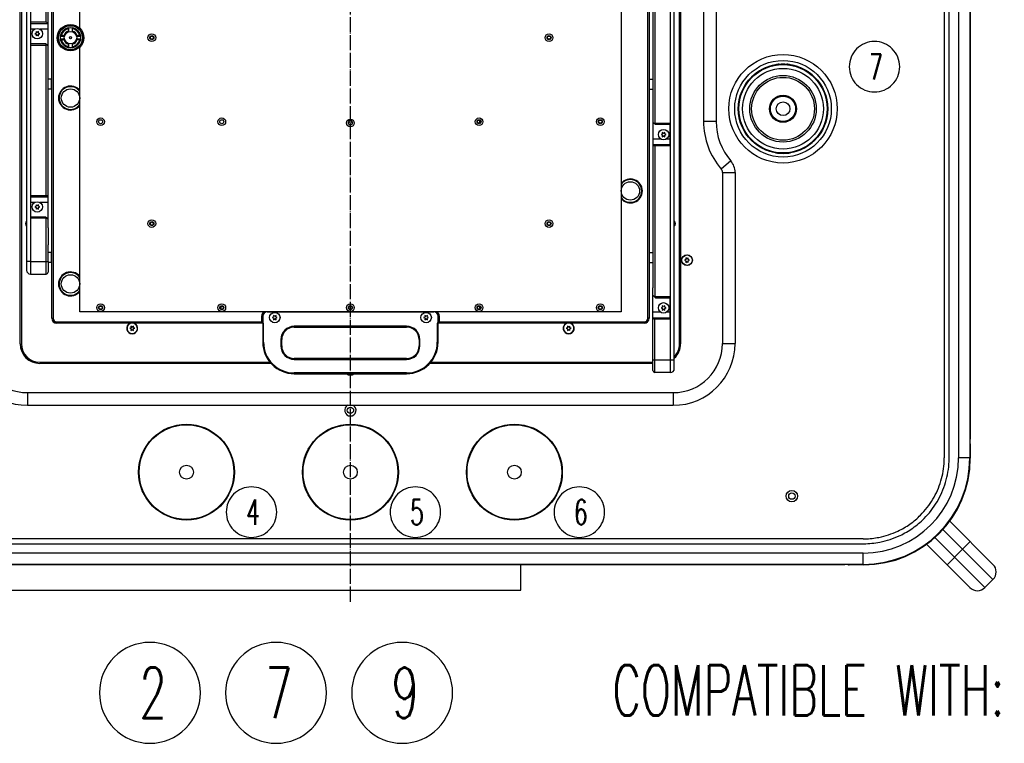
# Model space of a CAD drawing. Extents: x -1809 to 6113, y -4129 to 1471.
# Tile 53 of 197: x -262 to 518, y -733 to -159. Entities that reach past the tile are written whole.
import ezdxf

# ---------------------------------------------------------------- set-up
doc = ezdxf.new("R2010")
doc.units = 0
doc.linetypes.add('DOT_CENTER', pattern=[14, 12, -1, 0, -1])
doc.layers.get('0').update_dxf_attribs({"linetype": 'CONTINUOUS'})
doc.layers.add('1', color=7, linetype='CONTINUOUS')
doc.layers.add('VOLL3', color=7, linetype='CONTINUOUS')
doc.styles.add('CONVERTER_1', font='txt.shx', dxfattribs={"width": 0.63})

# ---------------------------------------------------------------- blocks, each defined once
blk = doc.blocks.new('TEXT__620', base_point=(-420, -567.68))
at = {"layer": '1', "color": 1}
for points in [[(415.52, -216.68), (415.52, -216.68, 0.414214), (435.52, -196.68), (435.52, -196.68, 0.414214), (415.52, -176.68), (415.52, -176.68, 0.414214), (395.52, -196.68), (395.52, -196.68, 0.414214)], [(-78.48, -569.68), (-78.48, -569.68, 0.414214), (-58.48, -549.68), (-58.48, -549.68, 0.414214), (-78.48, -529.68), (-78.48, -529.68, 0.414214), (-98.48, -549.68), (-98.48, -549.68, 0.414214)], [(51.52, -569.68), (51.52, -569.68, 0.414214), (71.52, -549.68), (71.52, -549.68, 0.414214), (51.52, -529.68), (51.52, -529.68, 0.414214), (31.52, -549.68), (31.52, -549.68, 0.414214)], [(181.52, -569.68), (181.52, -569.68, 0.414214), (201.52, -549.68), (201.52, -549.68, 0.414214), (181.52, -529.68), (181.52, -529.68, 0.414214), (161.52, -549.68), (161.52, -549.68, 0.414214)]]:
    blk.add_lwpolyline(points, format="xyb", close=True, dxfattribs=at)
at = {"layer": '1', "color": 1, "style": 'CONVERTER_1', "width": 0.63}
for s, p in [('7', (411.32, -206.68)), ('4', (-82.68, -559.68)), ('5', (47.32, -559.68)), ('6', (177.32, -559.68))]:
    blk.add_text(s, height=20, dxfattribs=at).set_placement(p)
blk = doc.blocks.new('TH_B__621', base_point=(-1892.2, 283.11))
at = {"color": 7, "linetype": 'CONTINUOUS'}
for p, q in [((470.88, 306.61), (470.88, -506.61)), ((474.74, -506.66), (474.74, 306.66)), ((482.15, 306.65), (482.15, -506.65)), ((491.15, 306.65), (491.15, -506.65)), ((491.45, 291.95), (491.45, -491.95)), ((-256.8, 236), (-256.8, -358)), ((-253.8, 239), (-253.8, -361)), ((-261.8, -416.4), (-261.8, 216.4)), ((-260.9, 216.4), (-260.9, -416.4)), ((260.9, -416.4), (260.9, 216.4)), ((261.8, 216.4), (261.8, -416.4)), ((-236.8, -396), (-236.8, 196)), ((-235.8, 196), (-235.8, -396)), ((235.8, -396), (235.8, 196)), ((236.8, 196), (236.8, -396)), ((253.8, -439), (253.8, 161)), ((256.8, -436), (256.8, 158)), ((-241.3, -161.49), (-241.3, 41.49)), ((280, 40), (280, -240)), ((290, 40), (290, -240)), ((-214.63, -166.58), (-214.63, -33.42)), ((241.3, -38.51), (241.3, -241.49)), ((-239.8, -162.49), (-239.8, -103)), ((214.63, -107.08), (214.63, -390.83)), ((239.8, -143), (239.8, -226.49)), ((-241.3, -161.49), (-253.3, -161.49)), ((-253.3, -179.49), (-253.3, -161.49)), ((-253.3, -162.49), (-239.8, -162.49)), ((-239.8, -194.49), (-239.8, -162.49)), ((-250.53, -166.99), (-253.3, -166.99)), ((-249.17, -169.99), (-250.3, -170.49)), ((-250.3, -170.49), (-249.17, -170.99)), ((-249.3, -168.76), (-249.17, -169.99)), ((-248.3, -169.49), (-249.3, -168.76)), ((-249.17, -170.99), (-249.3, -172.22)), ((-249.3, -172.22), (-248.3, -171.49)), ((-247.3, -168.76), (-248.3, -169.49)), ((-248.3, -171.49), (-247.3, -172.22)), ((-247.43, -169.99), (-247.3, -168.76)), ((-246.3, -170.49), (-247.43, -169.99)), ((-247.43, -170.99), (-246.3, -170.49)), ((-247.3, -172.22), (-247.43, -170.99)), ((-239.8, -166.99), (-246.07, -166.99)), ((-223.47, -168.89), (-223.47, -165.78)), ((-223.17, -168.41), (-223.17, -165.73)), ((-220.77, -165.73), (-220.77, -168.41)), ((-220.47, -168.89), (-220.47, -165.78)), ((-241.8, -178.49), (-253.3, -178.49)), ((-253.3, -179.49), (-241.3, -179.49)), ((-240.86, -179.43), (-241.8, -178.49)), ((-241.3, -298.81), (-241.3, -179.49)), ((-239.8, -180.49), (-240.86, -179.43)), ((-229.91, -172.46), (-227.22, -172.46)), ((-227.22, -174.86), (-229.91, -174.86)), ((-226.74, -172.16), (-229.85, -172.16)), ((-229.85, -175.16), (-226.74, -175.16)), ((-223.47, -181.54), (-223.47, -178.43)), ((-223.17, -181.59), (-223.17, -178.91)), ((-220.77, -178.91), (-220.77, -181.59)), ((-220.47, -181.54), (-220.47, -178.43)), ((-214.09, -172.16), (-217.2, -172.16)), ((-214.09, -175.16), (-217.2, -175.16)), ((-216.73, -172.46), (-214.04, -172.46)), ((-214.04, -174.86), (-216.73, -174.86)), ((-214.63, -390.83), (-214.63, -180.74)), ((-239.8, -277.98), (-239.8, -194.49)), ((337, -195.08), (337, -195.21)), ((340, -195.13), (340, -194.69)), ((346, -194.69), (346, -195.13)), ((349, -195.21), (349, -195.08)), ((337, -195.21), (337, -195.21)), ((-237.2, -206.49), (-239.8, -206.49)), ((-237, -206.69), (-237.2, -206.49)), ((-237.2, -206.49), (-237.2, -214.49)), ((-237, -206.69), (-237, -214.29)), ((-236.8, -207.99), (-237, -207.99)), ((236.8, -207.99), (237, -207.99)), ((237, -206.69), (237.2, -206.49)), ((237, -214.29), (237, -206.69)), ((237.2, -206.49), (239.8, -206.49)), ((237.2, -214.49), (237.2, -206.49)), ((-237.2, -214.49), (-239.8, -214.49)), ((-237, -214.29), (-237.2, -214.49)), ((-236.8, -212.99), (-237, -212.99)), ((236.8, -212.99), (237, -212.99)), ((237, -214.29), (237.2, -214.49)), ((237.2, -214.49), (239.8, -214.49)), ((308.21, -224), (308.08, -224)), ((377.92, -224), (377.79, -224)), ((239.8, -226.49), (239.8, -258.49)), ((307.69, -227), (307.79, -227)), ((308.13, -233), (307.69, -233)), ((307.79, -227), (308.13, -227)), ((377.87, -227), (378.31, -227)), ((378.31, -233), (377.87, -233)), ((102.28, -239.19), (102.28, -239.07)), ((102.48, -239.19), (102.48, -239.14)), ((240.86, -241.55), (239.8, -240.49)), ((241.8, -242.49), (240.86, -241.55)), ((241.3, -241.49), (253.3, -241.49)), ((253.3, -241.49), (253.3, -259.49)), ((290, -240), (280, -240)), ((308.08, -236), (308.21, -236)), ((308.21, -236), (308.21, -236)), ((377.79, -236), (377.92, -236)), ((253.3, -242.49), (241.8, -242.49)), ((247.3, -248.76), (247.43, -249.99)), ((248.3, -249.49), (247.3, -248.76)), ((249.3, -248.76), (248.3, -249.49)), ((249.17, -249.99), (249.3, -248.76)), ((246.07, -253.99), (239.8, -253.99)), ((247.43, -249.99), (246.3, -250.49)), ((246.3, -250.49), (247.43, -250.99)), ((247.43, -250.99), (247.3, -252.22)), ((247.3, -252.22), (248.3, -251.49)), ((248.3, -251.49), (249.3, -252.22)), ((250.3, -250.49), (249.17, -249.99)), ((249.17, -250.99), (250.3, -250.49)), ((249.3, -252.22), (249.17, -250.99)), ((253.3, -253.99), (250.53, -253.99)), ((239.8, -258.49), (239.8, -317.98)), ((253.3, -258.49), (239.8, -258.49)), ((241.3, -259.49), (241.3, -378.81)), ((253.3, -259.49), (241.3, -259.49)), ((337, -264.79), (337, -264.92)), ((337, -264.79), (337, -264.79)), ((340, -265.31), (340, -264.87)), ((346, -264.87), (346, -265.31)), ((349, -264.92), (349, -264.79)), ((301.61, -271.3), (294.03, -277.83)), ((-239.8, -299.81), (-239.8, -277.98)), ((295, -280.44), (305, -280.44)), ((295, -280.44), (295, -416)), ((305, -280.44), (305, -416)), ((-253.3, -300.85), (-253.3, -298.81)), ((-253.3, -298.81), (-241.3, -298.81)), ((-253.3, -299.81), (-239.8, -299.81)), ((-253.3, -300.98), (-253.3, -300.85)), ((-253.3, -304.31), (-253.3, -300.98)), ((-250.53, -304.31), (-253.3, -304.31)), ((-253.3, -305.98), (-253.3, -304.31)), ((-239.8, -304.31), (-246.07, -304.31)), ((-239.8, -299.81), (-239.8, -297.98)), ((-239.8, -317.81), (-239.8, -299.81)), ((239.8, -297.98), (239.8, -322.71)), ((-253.3, -315.81), (-253.3, -305.98)), ((-249.17, -307.31), (-250.3, -307.81)), ((-250.3, -307.81), (-249.17, -308.31)), ((-249.3, -306.08), (-249.17, -307.31)), ((-248.3, -306.81), (-249.3, -306.08)), ((-249.17, -308.31), (-249.3, -309.54)), ((-249.3, -309.54), (-248.3, -308.81)), ((-247.3, -306.08), (-248.3, -306.81)), ((-248.3, -308.81), (-247.3, -309.54)), ((-247.43, -307.31), (-247.3, -306.08)), ((-246.3, -307.81), (-247.43, -307.31)), ((-247.43, -308.31), (-246.3, -307.81)), ((-247.3, -309.54), (-247.43, -308.31)), ((-241.8, -315.81), (-253.3, -315.81)), ((-253.3, -316.81), (-253.3, -315.81)), ((-241.3, -316.81), (-253.3, -316.81)), ((-253.3, -320.85), (-253.3, -318.81)), ((-240.86, -316.75), (-241.8, -315.81)), ((-241.3, -361), (-241.3, -316.81)), ((-239.8, -317.81), (-240.86, -316.75)), ((-239.8, -318.02), (-239.8, -317.81)), ((-239.8, -319.81), (-239.8, -318.02)), ((-239.8, -323.98), (-239.8, -318.02)), ((-239.8, -323.98), (-239.8, -319.81)), ((239.8, -317.98), (239.8, -322.71)), ((-253.3, -320.98), (-253.3, -320.85)), ((-253.3, -324.31), (-253.3, -320.98)), ((-253.3, -325.98), (-253.3, -324.31)), ((-239.8, -324.31), (-239.8, -323.98)), ((-239.8, -324.31), (-239.8, -337.81)), ((239.8, -322.71), (239.8, -363.81)), ((239.8, -322.71), (239.8, -342.71)), ((-239.8, -343.98), (-239.8, -337.81)), ((-239.8, -351), (-239.8, -340.26)), ((-253.8, -351), (-241.3, -351)), ((-237.2, -343.81), (-239.8, -343.81)), ((-239.8, -351), (-239.8, -359.5)), ((-237, -344.01), (-237.2, -343.81)), ((-237.2, -343.81), (-237.2, -351.81)), ((-237, -344.01), (-237, -351.61)), ((-236.8, -345.31), (-237, -345.31)), ((-236.8, -350.31), (-237, -350.31)), ((236.8, -345.31), (237, -345.31)), ((236.8, -350.31), (237, -350.31)), ((237, -344.01), (237.2, -343.81)), ((237, -351.61), (237, -344.01)), ((237.2, -351.81), (237.2, -343.81)), ((237.2, -343.81), (239.8, -343.81)), ((239.8, -343.81), (239.8, -343.98)), ((266.03, -349.5), (264.9, -350)), ((264.9, -350), (266.03, -350.5)), ((265.9, -348.27), (266.03, -349.5)), ((266.9, -349), (265.9, -348.27)), ((266.03, -350.5), (265.9, -351.73)), ((265.9, -351.73), (266.9, -351)), ((267.9, -348.27), (266.9, -349)), ((266.9, -351), (267.9, -351.73)), ((267.77, -349.5), (267.9, -348.27)), ((268.9, -350), (267.77, -349.5)), ((267.77, -350.5), (268.9, -350)), ((267.9, -351.73), (267.77, -350.5)), ((-237.2, -351.81), (-239.8, -351.81)), ((-237, -351.61), (-237.2, -351.81)), ((237, -351.61), (237.2, -351.81)), ((237.2, -351.81), (239.8, -351.81)), ((-253.8, -361), (-241.3, -361)), ((239.8, -363.81), (239.8, -363.98)), ((239.8, -363.98), (239.8, -371.81)), ((239.8, -437.5), (239.8, -371.81)), ((240.86, -378.87), (239.8, -377.81)), ((241.8, -379.81), (240.86, -378.87)), ((241.3, -378.81), (253.3, -378.81)), ((241.8, -379.81), (253.3, -379.81)), ((253.3, -378.81), (253.3, -396.81)), ((-102.48, -386.46), (-102.48, -386.51)), ((-102.28, -386.39), (-102.28, -386.51)), ((102.28, -386.51), (102.28, -386.39)), ((102.48, -386.51), (102.48, -386.46)), ((247.43, -387.31), (246.3, -387.81)), ((246.3, -387.81), (247.43, -388.31)), ((247.3, -386.08), (247.43, -387.31)), ((248.3, -386.81), (247.3, -386.08)), ((247.43, -388.31), (247.3, -389.54)), ((247.3, -389.54), (248.3, -388.81)), ((249.3, -386.08), (248.3, -386.81)), ((248.3, -388.81), (249.3, -389.54)), ((249.17, -387.31), (249.3, -386.08)), ((250.3, -387.81), (249.17, -387.31)), ((249.17, -388.31), (250.3, -387.81)), ((249.3, -389.54), (249.17, -388.31)), ((-236.8, -396), (-235.8, -396)), ((214.63, -390.83), (-214.63, -390.83)), ((-70.5, -394.5), (-70.5, -399)), ((-70.5, -394.5), (-70, -394.5)), ((-70, -394.5), (-70, -400)), ((-69.5, -394.5), (-69.5, -415)), ((-66, -391), (66, -391)), ((-60.87, -395), (-62, -395.5)), ((-62, -395.5), (-60.87, -396)), ((-60, -394.5), (-61, -393.77)), ((-61, -393.77), (-60.87, -395)), ((-60.87, -396), (-61, -397.23)), ((-61, -397.23), (-60, -396.5)), ((-59, -393.77), (-60, -394.5)), ((-60, -396.5), (-59, -397.23)), ((-59.13, -395), (-59, -393.77)), ((-58, -395.5), (-59.13, -395)), ((-59.13, -396), (-58, -395.5)), ((-59, -397.23), (-59.13, -396)), ((59.13, -395), (58, -395.5)), ((58, -395.5), (59.13, -396)), ((60, -394.5), (59, -393.77)), ((59, -393.77), (59.13, -395)), ((59.13, -396), (59, -397.23)), ((59, -397.23), (60, -396.5)), ((61, -393.77), (60, -394.5)), ((60, -396.5), (61, -397.23)), ((60.87, -395), (61, -393.77)), ((62, -395.5), (60.87, -395)), ((60.87, -396), (62, -395.5)), ((61, -397.23), (60.87, -396)), ((69.5, -415), (69.5, -394.5)), ((70, -400), (70, -394.5)), ((70.5, -394.5), (70, -394.5)), ((70.5, -399), (70.5, -394.5)), ((236.8, -396), (235.8, -396)), ((246.07, -391.31), (239.8, -391.31)), ((239.8, -395.81), (253.3, -395.81)), ((241.3, -439), (241.3, -396.81)), ((253.3, -396.81), (241.3, -396.81)), ((253.3, -391.31), (250.53, -391.31)), ((-232.8, -400), (-232.8, -399)), ((-232.8, -399), (-217.1, -399)), ((-68.9, -400), (-232.8, -400)), ((-217.1, -399), (-70.5, -399)), ((-173.92, -403.5), (-175.05, -404)), ((-175.05, -404), (-173.92, -404.5)), ((-173.05, -403), (-174.05, -402.27)), ((-174.05, -402.27), (-173.92, -403.5)), ((-173.92, -404.5), (-174.05, -405.73)), ((-174.05, -405.73), (-173.05, -405)), ((-172.05, -402.27), (-173.05, -403)), ((-173.05, -405), (-172.05, -405.73)), ((-172.18, -403.5), (-172.05, -402.27)), ((-171.05, -404), (-172.18, -403.5)), ((-172.18, -404.5), (-171.05, -404)), ((-172.05, -405.73), (-172.18, -404.5)), ((-70, -399.5), (-70.5, -399)), ((-68.9, -415), (-68.9, -400)), ((44.5, -402.4), (-44.5, -402.4)), ((-44.5, -402.4), (-44.5, -403)), ((-44.5, -403), (44.5, -403)), ((44.5, -403), (44.5, -402.4)), ((68.9, -400), (68.9, -415)), ((232.8, -400), (68.9, -400)), ((70.5, -399), (70, -399.5)), ((70.5, -399), (78.7, -399)), ((78.7, -399), (217.1, -399)), ((172.18, -403.5), (171.05, -404)), ((171.05, -404), (172.18, -404.5)), ((172.05, -402.27), (172.18, -403.5)), ((173.05, -403), (172.05, -402.27)), ((172.18, -404.5), (172.05, -405.73)), ((172.05, -405.73), (173.05, -405)), ((174.05, -402.27), (173.05, -403)), ((173.05, -405), (174.05, -405.73)), ((173.92, -403.5), (174.05, -402.27)), ((175.05, -404), (173.92, -403.5)), ((173.92, -404.5), (175.05, -404)), ((174.05, -405.73), (173.92, -404.5)), ((217.1, -399), (232.8, -399)), ((232.8, -400), (232.8, -399)), ((-55.1, -413), (-55.1, -418)), ((-55.1, -413), (-54.5, -413)), ((-54.5, -418), (-54.5, -413)), ((54.5, -413), (54.5, -418)), ((55.1, -413), (54.5, -413)), ((55.1, -418), (55.1, -413)), ((-68.9, -415), (-69.5, -415)), ((-54.5, -418), (-55.1, -418)), ((54.5, -418), (55.1, -418)), ((68.9, -415), (69.5, -415)), ((295, -416), (305, -416)), ((-44.5, -428.6), (-44.5, -428)), ((44.5, -428), (-44.5, -428)), ((-44.5, -428.6), (44.5, -428.6)), ((44.5, -428.6), (44.5, -428)), ((239.8, -429), (256.8, -429)), ((-246.4, -430.9), (-63.79, -430.9)), ((-63.01, -431.8), (-246.4, -431.8)), ((239.8, -431.8), (63.01, -431.8)), ((63.79, -430.9), (239.8, -430.9)), ((44.5, -439.4), (-44.5, -439.4)), ((-44.5, -439.4), (-44.5, -440)), ((-44.5, -440), (44.5, -440)), ((44.5, -439.4), (44.5, -440)), ((253.8, -439), (241.3, -439)), ((-256, -455), (-256, -465)), ((-256, -455), (256, -455)), ((256, -455), (256, -465)), ((-256, -465), (256, -465)), ((491.45, -491.95), (491.15, -491.95)), ((491.45, -495.45), (491.45, -506.95)), ((491.15, -506.65), (482.15, -506.65)), ((475.16, -556.83), (475.19, -556.8)), ((509.48, -591.1), (475.19, -556.8)), ((463.43, -569.8), (503.12, -609.48)), ((469.8, -563.43), (509.48, -603.12)), ((-406.66, -574.74), (406.66, -574.74)), ((406.61, -570.88), (-406.61, -570.88)), ((456.8, -575.19), (456.83, -575.16)), ((456.8, -575.19), (491.1, -609.48)), ((491.45, -573.06), (485.44, -579.07)), ((406.65, -582.15), (-406.65, -582.15)), ((406.65, -591.15), (406.65, -582.15)), ((485.44, -579.07), (473.06, -591.45)), ((406.65, -591.15), (-406.65, -591.15)), ((391.95, -591.45), (-391.95, -591.45)), ((391.95, -591.15), (391.95, -591.45)), ((406.95, -591.45), (395.45, -591.45)), ((503.12, -609.48), (509.48, -603.12))]:
    blk.add_line(p, q, dxfattribs=at)
for centre, radius in [((-221.97, -173.66), 10.5), ((-221.97, -173.66), 10), ((-248.3, -170.49), 4.15), ((-221.97, -173.66), 9.5), ((-221.97, -173.66), 8.02), ((-221.97, -173.66), 4.9), ((-157.48, -173.66), 3.05), ((157.48, -173.66), 3.05), ((-221.97, -173.66), 0.9), ((-157.48, -173.66), 1.6), ((-157.48, -173.66), 1.25), ((157.48, -173.66), 1.6), ((157.48, -173.66), 1.25), ((343, -230), 43), ((343, -230), 38.3), ((343, -230), 35.46), ((343, -230), 35), ((343, -230), 32), ((343, -230), 26.39), ((343, -230), 24.89), ((-221.97, -221.49), 7.3), ((343, -230), 10.75), ((343, -230), 10.25), ((343, -230), 10), ((343, -230), 5.45), ((-198.12, -240.29), 3.05), ((-198.12, -240.29), 1.6), ((-102, -240.29), 3.05), ((-102, -240.29), 1.6), ((0, -241.29), 3.05), ((0, -241.29), 1.6), ((0, -240.29), 1.25), ((102, -240.29), 3.05), ((102, -240.29), 1.6), ((102, -240.29), 1.25), ((198.12, -240.29), 3.05), ((198.12, -240.29), 1.6), ((198.12, -240.29), 1.25), ((248.3, -250.49), 4.15), ((221.97, -295.15), 7.3), ((-248.3, -307.81), 4.15), ((-157.48, -320.98), 3.05), ((-157.48, -320.98), 1.6), ((-157.48, -320.98), 1.25), ((157.48, -320.98), 3.05), ((157.48, -320.98), 1.6), ((157.48, -320.98), 1.25), ((266.9, -350), 4.2), ((266.9, -350), 4.15), ((-221.97, -368.81), 7.3), ((-198.12, -387.61), 3.05), ((-198.12, -387.61), 1.6), ((-198.12, -387.61), 1.25), ((-102, -387.61), 3.05), ((-102, -387.61), 1.6), ((-102, -387.61), 1.25), ((0, -387.61), 3.05), ((0, -387.61), 1.6), ((0, -387.61), 1.25), ((102, -387.61), 3.05), ((102, -387.61), 1.6), ((102, -387.61), 1.25), ((198.12, -387.61), 3.05), ((198.12, -387.61), 1.6), ((198.12, -387.61), 1.25), ((248.3, -387.81), 4.15), ((-60, -395.5), 4.2), ((-60, -395.5), 4.15), ((60, -395.5), 4.2), ((60, -395.5), 4.15), ((0, -469), 2.5), ((-130, -518), 38), ((-130, -518), 37.57), ((0, -518), 38), ((0, -518), 37.57), ((130, -518), 38), ((130, -518), 37.57), ((-130, -518), 5.45), ((0, -518), 5.45), ((130, -518), 5.45), ((350, -537), 4.5), ((350, -537), 2.5)]:
    blk.add_circle(centre, radius, dxfattribs=at)
for centre, radius, start, end in [((-241.3, -162.99), 1.5, 19.47122, 90), ((-221.97, -173.66), 7.9, 100.9454, 169.0546), ((-221.97, -173.66), 7.39, 101.71707, 168.28293), ((-221.97, -173.66), 5.47, 105.92296, 164.07704), ((-221.97, -173.66), 5, 104.5494, 165.4506), ((-221.97, -173.66), 5.02, 107.37979, 162.62021), ((-224.67, -168.41), 1.5, -20.26682, 0), ((-219.27, -168.41), 1.5, 180, -159.73318), ((-221.97, -173.66), 5, 14.5494, 75.4506), ((-221.97, -173.66), 7.9, 10.9454, 79.0546), ((-221.97, -173.66), 7.39, 11.71707, 78.28293), ((-221.97, -173.66), 5.47, 15.92296, 74.07704), ((-221.97, -173.66), 5.02, 17.37979, 72.62021), ((-221.97, -173.66), 10.2, -43.96907, 43.96907), ((-241.3, -177.99), 1.5, -90, -73.12551), ((-221.97, -173.66), 7.9, -169.0546, -100.9454), ((-221.97, -173.66), 7.39, -168.28293, -101.71707), ((-221.97, -173.66), 5.47, -164.07704, -105.92296), ((-227.22, -170.96), 1.5, -90, -69.73318), ((-227.22, -176.36), 1.5, 69.73318, 90), ((-221.97, -173.66), 5, -165.4506, -104.5494), ((-221.97, -173.66), 5.02, -162.62021, -107.37979), ((-224.67, -178.91), 1.5, 0, 20.26682), ((-219.27, -178.91), 1.5, 159.73318, 180), ((-221.97, -173.66), 5, -75.4506, -14.5494), ((-221.97, -173.66), 5.47, -74.07704, -15.92296), ((-221.97, -173.66), 5.02, -72.62021, -17.37979), ((-221.97, -173.66), 7.39, -78.28293, -11.71707), ((-221.97, -173.66), 7.9, -79.0546, -10.9454), ((-216.73, -170.96), 1.5, -110.26682, -90), ((-216.73, -176.36), 1.5, 90, 110.26682), ((343, -230), 35.44, 94.85643, 99.7482), ((343, -230), 35.33, 85.12962, 94.87038), ((343, -230), 35.44, 80.2518, 85.14357), ((343, -230), 35.3, 99.78518, 170.21482), ((343, -230), 35.3, 99.78519, 170.21481), ((343, -230), 35.3, 9.78518, 80.21482), ((343, -230), 35.3, 9.78519, 80.21481), ((-221.97, -221.49), 9.5, 39.39885, -39.39885), ((-221.97, -221.49), 9, 35.34567, -35.34567), ((343, -230), 35.44, 170.2518, 175.14357), ((343, -230), 35.44, 4.85643, 9.7482), ((343, -230), 35.33, 175.12962, -175.12962), ((343, -230), 35.44, -175.14357, -170.2518), ((343, -230), 35.44, -9.7482, -4.85643), ((343, -230), 35.33, -4.87038, 4.87038), ((107.28, -239.19), 5, 180, -155.11208), ((107.28, -239.19), 4.8, 180, -155.81836), ((241.3, -242.99), 1.5, 90, 106.87449), ((338, -240), 58, 180, -139.29387), ((338, -240), 48, 180, -139.29387), ((343, -230), 35.3, -170.21482, -99.78518), ((343, -230), 35.3, -170.21481, -99.78519), ((343, -230), 35.3, -80.21482, -9.78518), ((343, -230), 35.3, -80.21481, -9.78519), ((241.3, -257.99), 1.5, -160.52878, -90), ((343, -230), 35.44, -99.7482, -94.85643), ((343, -230), 35.33, -94.87038, -85.12962), ((343, -230), 35.44, -85.14357, -80.2518), ((291, -280.44), 14, 0, 40.70613), ((291, -280.44), 4, 0, 40.70613), ((221.97, -295.15), 9.5, -140.60115, 140.60115), ((221.97, -295.15), 9, -144.65433, 144.65433), ((-241.3, -300.31), 1.5, 19.47122, 90), ((-254.6, -320.98), 3.1, 135.20868, -135.20868), ((-254.6, -320.98), 2.9, 139.34275, -139.34275), ((-241.3, -315.31), 1.5, -90, -73.12551), ((254.6, -320.98), 3.1, -44.79132, 44.79132), ((254.6, -320.98), 2.9, -40.65725, 40.65725), ((-253.8, -358), 3, 180, -90), ((-241.3, -359.5), 1.5, -90, 0), ((-221.97, -368.81), 9.5, 39.39885, -39.39885), ((-221.97, -368.81), 9, 35.34567, -35.34567), ((241.3, -380.31), 1.5, 90, 106.87449), ((-107.28, -386.51), 4.8, -24.18164, 0), ((-107.28, -386.51), 5, -24.88792, 0), ((107.28, -386.51), 5, 180, -155.11208), ((107.28, -386.51), 4.8, 180, -155.81836), ((-232.8, -396), 4, 180, -90), ((-232.8, -396), 3, 180, -90), ((-66, -394.5), 4.5, 125.35767, 180), ((-66, -394.5), 4, 113.43671, 180), ((-66, -394.5), 3.5, 90, 180), ((66, -394.5), 3.5, 0, 90), ((66, -394.5), 4, 0, 66.56329), ((66, -394.5), 4.5, 0, 54.64233), ((232.8, -396), 4, -90, 0), ((232.8, -396), 3, -90, 0), ((241.3, -395.31), 1.5, -160.52878, -90), ((-173.05, -404), 4.35, 113.14104, 66.85896), ((-173.05, -404), 4.15, 105.45169, 74.54831), ((-44.5, -413), 10.6, 90, 180), ((-44.5, -413), 10, 90, 180), ((44.5, -413), 10.6, 0, 90), ((44.5, -413), 10, 0, 90), ((173.05, -404), 4.35, 113.14104, 66.85896), ((173.05, -404), 4.15, 105.45169, 74.54831), ((-256, -416), 49, 180, -90), ((-256, -416), 39, 180, -90), ((-246.4, -416.4), 15.4, 180, -90), ((-246.4, -416.4), 14.5, 180, -90), ((-44.5, -415), 25, 180, -90), ((-44.5, -415), 24.4, 180, -90), ((-44.5, -418), 10.6, 180, -90), ((-44.5, -418), 10, 180, -90), ((44.5, -415), 24.4, -90, 0), ((44.5, -415), 25, -90, 0), ((44.5, -418), 10.6, -90, 0), ((44.5, -418), 10, -90, 0), ((256, -416), 39, -90, 0), ((256, -416), 49, -90, 0), ((246.4, -416.4), 14.5, -44.17281, 0), ((246.4, -416.4), 15.4, -47.52063, 0), ((253.8, -436), 3, -90, 0), ((0, -436.9), 4.2, -132.43059, -47.56941), ((0, -436.9), 4.15, -131.66987, -48.33013), ((241.3, -437.5), 1.5, 180, -90), ((0, -469), 4.5, 117.26604, 62.73396), ((489.45, -495.45), 2, 0, 31.78833), ((406.65, -506.65), 84.5, -90, 0), ((406.65, -506.65), 75.5, -90, 0), ((406.95, -506.95), 84.5, -90, 0), ((395.45, -589.45), 2, -121.78833, -90), ((503.47, -597.11), 8.5, -45, 45), ((497.11, -603.47), 8.5, -135, -45)]:
    blk.add_arc(centre, radius, start, end, dxfattribs=at)
for points, knots in [([(-253.8, -351), (-254.17, -351), (-254.47, -351), (-254.67, -351), (-255.36, -351), (-255.77, -351), (-255.92, -351), (-256.1, -351), (-256.25, -351), (-256.38, -351), (-256.48, -351), (-256.59, -351), (-256.67, -350.99), (-256.74, -350.99), (-256.8, -350.99)], [0, 0, 0, 0, 0.673552, 0.868599, 1.55509, 1.965305, 2.123691, 2.296973, 2.449476, 2.57671, 2.680758, 2.791123, 2.873207, 3.00002, 3.00002, 3.00002, 3.00002]), ([(-241.3, -351), (-241.2, -351), (-241.04, -351), (-240.87, -351), (-240.63, -351), (-240.41, -351), (-240.24, -351), (-240.06, -351), (-239.93, -351), (-239.86, -351), (-239.82, -351), (-239.8, -351)], [0, 0, 0, 0, 0.2582, 0.434256, 0.669745, 0.88598, 1.06183, 1.23666, 1.365384, 1.436606, 1.500011, 1.500011, 1.500011, 1.500011]), ([(406.61, -570.88), (407.09, -570.88), (407.58, -570.88), (411.74, -570.78), (415.4, -570.38), (424.23, -568.65), (429.29, -566.98), (437.42, -563.14), (440.61, -561.28), (446.63, -557.04), (449.45, -554.66), (452.06, -552.06), (455.81, -548.3), (459.09, -544.1), (464.53, -534.98), (466.67, -530.1), (469.71, -519.93), (470.6, -514.67), (470.84, -508.93), (470.86, -508.5), (470.88, -507.58), (470.88, -507.09), (470.88, -506.61)], [0, 0, 0, 0, 1.344726, 1.344726, 11.531711, 11.531711, 26.2174, 26.2174, 36.405819, 36.405819, 46.594233, 46.594233, 46.594233, 61.279836, 61.279836, 75.96545, 75.96545, 90.651092, 90.651092, 91.853934, 91.853934, 93.197825, 93.197825, 93.197825, 93.197825]), ([(406.66, -574.74), (406.79, -574.74), (406.92, -574.73), (411.33, -574.71), (415.6, -574.28), (425.32, -572.37), (430.68, -570.6), (439.29, -566.53), (442.67, -564.56), (449.05, -560.07), (452.04, -557.55), (454.8, -554.8), (458.77, -550.82), (462.24, -546.37), (468, -536.71), (470.27, -531.54), (473.49, -520.77), (474.43, -515.2), (474.71, -508.74), (474.73, -507.9), (474.73, -506.92), (474.74, -506.79), (474.74, -506.66)], [0, 0, 0, 0, 0.40337, 0.40337, 13.52804, 13.52804, 30.75641, 30.75641, 42.708869, 42.708869, 54.661329, 54.661329, 54.661329, 71.889628, 71.889628, 89.117923, 89.117923, 106.346215, 106.346215, 108.931019, 108.931019, 109.334267, 109.334267, 109.334267, 109.334267])]:
    blk.add_open_spline(points, degree=3, knots=knots, dxfattribs=at)
blk = doc.blocks.new('GABEL_TOP__622', base_point=(-911.98, -620.67))
at = {"layer": '1', "color": 3, "linetype": 'DOT_CENTER'}
blk.add_line((0, -620.67), (0, 420.67), dxfattribs=at)
at = {"layer": '1', "color": 3, "linetype": 'CONTINUOUS'}
for p, q in [((135, -591.45), (-391.95, -591.55)), ((135, -611.45), (135, -591.45))]:
    blk.add_line(p, q, dxfattribs=at)
at = {"layer": 'VOLL3', "color": 3, "linetype": 'CONTINUOUS'}
blk.add_line((-626.45, -611.45), (135, -611.45), dxfattribs=at)
blk = doc.blocks.new('MANI_TOPVIEW__623', base_point=(-2351.42, -951.84))
at = {"layer": '1'}
blk.add_blockref('GABEL_TOP__622', (-911.98, -620.67), dxfattribs=at)
blk = doc.blocks.new('TOPVIEW__624', base_point=(-2912.41, -951.84))
blk.add_blockref('TH_B__621', (-1892.2, 283.11))
at = {"layer": '1'}
for name, p in [('MANI_TOPVIEW__623', (-2351.42, -951.84)), ('TEXT__620', (-420, -567.68))]:
    blk.add_blockref(name, p, dxfattribs=at)
blk = doc.blocks.new('QW__625', base_point=(-2931.84, -6106.36))
at = {"layer": '1'}
blk.add_blockref('TOPVIEW__624', (-2912.41, -951.84), dxfattribs=at)
blk = doc.blocks.new('TEXT__1075', base_point=(-2000, -2800))
at = {"layer": '1', "color": 1}
for points in [[(-159, -732.91), (-159, -732.91, 0.414214), (-119, -692.91), (-119, -692.91, 0.414214), (-159, -652.91), (-159, -652.91, 0.414214), (-199, -692.91), (-199, -692.91, 0.414214)], [(-59, -732.91), (-59, -732.91, 0.414214), (-19, -692.91), (-19, -692.91, 0.414214), (-59, -652.91), (-59, -652.91, 0.414214), (-99, -692.91), (-99, -692.91, 0.414214)], [(41, -732.91), (41, -732.91, 0.414214), (81, -692.91), (81, -692.91, 0.414214), (41, -652.91), (41, -652.91, 0.414214), (1, -692.91), (1, -692.91, 0.414214)]]:
    blk.add_lwpolyline(points, format="xyb", close=True, dxfattribs=at)
at = {"layer": '1', "color": 1, "style": 'CONVERTER_1', "width": 0.63}
for s, p in [('COMPATIBLE WITH:', (207.64, -710.98)), ('2', (-167.4, -712.91)), ('7', (-67.4, -712.91)), ('9', (32.6, -712.91))]:
    blk.add_text(s, height=40, dxfattribs=at).set_placement(p)

msp = doc.modelspace()

# ---------------------------------------------------------------- block references
msp.add_blockref('QW__625', (-2931.84, -6106.36))
at = {"layer": '1'}
msp.add_blockref('TEXT__1075', (-2000, -2800), dxfattribs=at)

doc.saveas('drawing.dxf')
